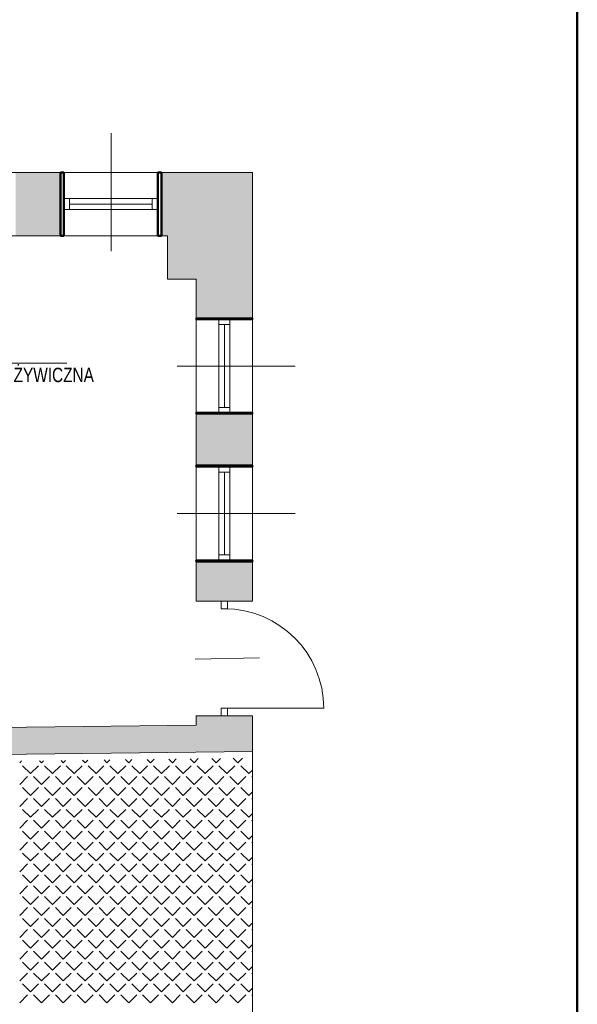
# Model space of a CAD drawing. Header units: millimetres. Extents: x -23540 to 53212, y -37964 to 41185.
# Tile 136 of 203: x 2911 to 3416, y -30398 to -29507. Entities that reach past the tile are written whole.
import ezdxf
from ezdxf.enums import TextEntityAlignment as Align

# ---------------------------------------------------------------- set-up
doc = ezdxf.new("R2010")
doc.units = ezdxf.units.MM
doc.layers.get('0').update_dxf_attribs({"lineweight": 18})
for name, color, linetype, lineweight in [('BA_met', 7, 'Continuous', 18), ('Cienka', 7, 'Continuous', 18), ('M_Ramki rysunków', 2, 'Continuous', 18), ('PG_WIDOKOWE_CIENKIE', 1, 'Continuous', 18), ('PG_ŚCIANY_DZIAŁOWE', 3, 'Continuous', 18), ('PG_ŚCIANY_SŁUPY', 4, 'Continuous', 18)]:
    doc.layers.add(name, color=color, linetype=linetype, lineweight=lineweight)
doc.styles.add('ROMANS', font='bikromsw.shx', dxfattribs={"width": 0.8})

# ---------------------------------------------------------------- blocks, each defined once
blk = doc.blocks.new('bikmet')
blk.add_line((0, 1.65), (0, -1.65))
at = {"style": 'ROMANS', "width": 0.8}
blk.add_attdef('NRPOM', text='', height=1, dxfattribs=at).set_placement((-0.333, 0.333), align=Align.RIGHT)
blk.add_attdef('NWAPOM', (0.25, 0.333), '', height=1, dxfattribs=at)
blk.add_attdef('RAREA', text='', height=1.042, dxfattribs=at).set_placement((-0.333, -0.333), align=Align.TOP_RIGHT)
blk.add_attdef('PODLOGA', text='', height=1.042, dxfattribs=at).set_placement((0.25, -0.333), align=Align.TOP_LEFT)

msp = doc.modelspace()

# ---------------------------------------------------------------- hatches: boundary and pattern name
at = {"layer": 'PG_ŚCIANY_DZIAŁOWE', "true_color": 0x636466, "transparency": 33554610}
h = msp.add_hatch(color=251, dxfattribs=at)
h.dxf.hatch_style = 1
h.paths.add_polyline_path([(2948.12, -29645.46), (2907.62, -29645.46), (2907.62, -29702.72), (2948.12, -29702.72)])
h = msp.add_hatch(color=251, dxfattribs=at)
h.dxf.hatch_style = 1
h.paths.add_polyline_path([(3122.12, -29645.46), (3039.62, -29645.46), (3039.62, -29702.72), (3045.12, -29702.72), (3045.12, -29742.22), (3058.78, -29742.22), (3071.12, -29742.22), (3071.12, -29777.72), (3122.12, -29777.72)])
h = msp.add_hatch(color=251, dxfattribs=at)
h.dxf.hatch_style = 1
h.paths.add_polyline_path([(3122.12, -29863.72), (3071.12, -29863.72), (3071.12, -29910.72), (3122.12, -29910.72)])
h = msp.add_hatch(color=251, dxfattribs=at)
h.dxf.hatch_style = 1
h.paths.add_polyline_path([(3122.12, -29997.72), (3071.12, -29997.72), (3071.12, -30033.47), (3122.12, -30033.47)])
h = msp.add_hatch(color=251, dxfattribs=at)
h.dxf.hatch_style = 1
h.paths.add_polyline_path([(3122.12, -30145.1), (3122.12, -30137.47), (3071.12, -30137.47), (3071.12, -30145.72), (2818.12, -30148.79), (2698.12, -30150.24), (2658.62, -30150.72), (2658.62, -30497.22), (2658.62, -30518.72), (2683.12, -30518.72), (2683.12, -30174.92), (2818.12, -30173.29), (3122.12, -30169.6)])

# ---------------------------------------------------------------- linework, layer by layer
at = {"color": 251, "lineweight": 20, "true_color": 0x636466}
for p, q in [((2994.08, -29610.07), (2994.08, -29716.88)), ((2948.12, -29702.72), (2948.12, -29645.46)), ((3039.62, -29702.72), (3039.62, -29645.46)), ((3045.12, -29702.72), (2517.12, -29702.72)), ((3045.12, -29742.22), (3045.12, -29702.72)), ((3045.12, -29742.22), (3071.12, -29742.22)), ((3071.12, -29777.72), (3122.12, -29777.72)), ((3101.62, -29778.22), (3091.62, -29778.22)), ((3160.64, -29820.93), (3053.83, -29820.93)), ((3101.62, -29863.22), (3091.62, -29863.22)), ((3071.12, -29910.72), (3122.12, -29910.72)), ((3071.12, -29910.72), (3122.12, -29910.72)), ((3071.12, -29910.72), (3122.12, -29910.72)), ((3101.62, -29911.72), (3091.62, -29911.72)), ((3160.64, -29954.22), (3053.83, -29954.22)), ((3071.12, -29997.72), (3122.12, -29997.72)), ((3101.62, -29996.72), (3091.62, -29996.72)), ((3071.12, -30033.47), (3122.12, -30033.47)), ((3096.62, -30130.47), (3186.62, -30130.47)), ((3071.12, -30145.72), (3071.12, -30137.47)), ((3071.12, -30137.47), (3122.12, -30137.47)), ((3071.12, -30145.72), (2818.12, -30148.79)), ((3122.12, -30169.6), (2818.12, -30173.29))]:
    msp.add_line(p, q, dxfattribs=at)
at = {"color": 251, "true_color": 0x636466}
for p, q in [((3036.37, -29669.09), (2951.37, -29669.09)), ((2951.37, -29669.09), (2951.37, -29679.09)), ((2956.37, -29669.09), (2956.37, -29679.09)), ((3031.37, -29669.09), (3031.37, -29679.09)), ((3036.37, -29669.09), (3036.37, -29679.09)), ((3031.37, -29674.09), (2956.37, -29674.09)), ((3036.37, -29679.09), (2951.37, -29679.09)), ((3091.62, -29863.22), (3091.62, -29778.22)), ((3101.62, -29783.22), (3091.62, -29783.22)), ((3096.62, -29858.22), (3096.62, -29783.22)), ((3101.62, -29863.22), (3101.62, -29778.22)), ((3101.62, -29858.22), (3091.62, -29858.22)), ((3091.62, -29996.72), (3091.62, -29911.72)), ((3101.62, -29916.72), (3091.62, -29916.72)), ((3096.62, -29991.72), (3096.62, -29916.72)), ((3101.62, -29996.72), (3101.62, -29911.72)), ((3101.62, -29991.72), (3091.62, -29991.72)), ((3093.62, -30033.47), (3099.62, -30033.47)), ((3093.62, -30033.47), (3093.62, -30040.47)), ((3099.62, -30040.47), (3099.62, -30033.47)), ((3093.62, -30040.47), (3099.62, -30040.47)), ((3093.62, -30130.47), (3099.62, -30130.47)), ((3093.62, -30137.47), (3093.62, -30130.47)), ((3099.62, -30130.47), (3099.62, -30137.47)), ((3093.62, -30137.47), (3099.62, -30137.47)), ((3122.12, -31300.46), (3122.12, -30145.1))]:
    msp.add_line(p, q, dxfattribs=at)
at = {"color": 251, "linetype": 'Continuous', "lineweight": 20, "true_color": 0x636466}
for p, q in [((2970.55, -30179.79), (2968.25, -30177.49)), ((2970.55, -30179.79), (2972.9, -30177.43)), ((2990.3, -30179.79), (2987.75, -30177.24)), ((2990.3, -30179.79), (2992.92, -30177.17)), ((3010.06, -30179.79), (3007.25, -30176.98)), ((3010.06, -30179.79), (3012.94, -30176.91)), ((3029.82, -30179.79), (3026.75, -30176.72)), ((3029.82, -30179.79), (3032.96, -30176.64)), ((3049.57, -30179.79), (3046.25, -30176.47)), ((3049.57, -30179.79), (3052.98, -30176.38)), ((3069.33, -30179.79), (3065.75, -30176.21)), ((3069.33, -30179.79), (3073.04, -30176.08)), ((3089.09, -30179.79), (3085.23, -30175.93)), ((3089.09, -30179.79), (3093.04, -30175.84)), ((3108.84, -30179.79), (3104.75, -30175.7)), ((3108.84, -30179.79), (3113.04, -30175.59)), ((2911.28, -30179.79), (2912.84, -30178.22)), ((2921.16, -30189.67), (2913.97, -30182.48)), ((2921.16, -30189.67), (2928.34, -30182.48)), ((2931.03, -30179.79), (2929.25, -30178.01)), ((2931.03, -30179.79), (2932.86, -30177.96)), ((2940.91, -30189.67), (2933.73, -30182.48)), ((2940.91, -30189.67), (2948.1, -30182.48)), ((2950.79, -30179.79), (2948.75, -30177.75)), ((2950.79, -30179.79), (2952.88, -30177.7)), ((2960.67, -30189.67), (2953.48, -30182.48)), ((2960.67, -30189.67), (2967.85, -30182.48)), ((2980.42, -30189.67), (2973.24, -30182.48)), ((2980.42, -30189.67), (2987.61, -30182.48)), ((3000.18, -30189.67), (2993, -30182.48)), ((3000.18, -30189.67), (3007.37, -30182.48)), ((3019.94, -30189.67), (3012.75, -30182.48)), ((3019.94, -30189.67), (3027.12, -30182.48)), ((3039.69, -30189.67), (3032.51, -30182.48)), ((3039.69, -30189.67), (3046.88, -30182.48)), ((3059.45, -30189.67), (3052.27, -30182.48)), ((3059.45, -30189.67), (3066.64, -30182.48)), ((3079.21, -30189.67), (3072.02, -30182.48)), ((3079.21, -30189.67), (3086.39, -30182.48)), ((3098.96, -30189.67), (3091.78, -30182.48)), ((3098.96, -30189.67), (3106.15, -30182.48)), ((3118.72, -30189.67), (3111.54, -30182.48)), ((3118.72, -30189.67), (3122, -30186.38)), ((2911.28, -30199.55), (2918.46, -30192.36)), ((2931.03, -30199.55), (2923.85, -30192.36)), ((2931.03, -30199.55), (2938.22, -30192.36)), ((2950.79, -30199.55), (2943.61, -30192.36)), ((2950.79, -30199.55), (2957.97, -30192.36)), ((2970.55, -30199.55), (2963.36, -30192.36)), ((2970.55, -30199.55), (2977.73, -30192.36)), ((2990.3, -30199.55), (2983.12, -30192.36)), ((2990.3, -30199.55), (2997.49, -30192.36)), ((3010.06, -30199.55), (3002.88, -30192.36)), ((3010.06, -30199.55), (3017.24, -30192.36)), ((3029.82, -30199.55), (3022.63, -30192.36)), ((3029.82, -30199.55), (3037, -30192.36)), ((3049.57, -30199.55), (3042.39, -30192.36)), ((3049.57, -30199.55), (3056.76, -30192.36)), ((3069.33, -30199.55), (3062.15, -30192.36)), ((3069.33, -30199.55), (3076.51, -30192.36)), ((3089.09, -30199.55), (3081.9, -30192.36)), ((3089.09, -30199.55), (3096.27, -30192.36)), ((3108.84, -30199.55), (3101.66, -30192.36)), ((3108.84, -30199.55), (3116.03, -30192.36)), ((3122, -30192.95), (3121.41, -30192.36)), ((2921.16, -30209.42), (2913.97, -30202.24)), ((2921.16, -30209.42), (2928.34, -30202.24)), ((2940.91, -30209.42), (2933.73, -30202.24)), ((2940.91, -30209.42), (2948.1, -30202.24)), ((2960.67, -30209.42), (2953.48, -30202.24)), ((2960.67, -30209.42), (2967.85, -30202.24)), ((2980.42, -30209.42), (2973.24, -30202.24)), ((2980.42, -30209.42), (2987.61, -30202.24)), ((3000.18, -30209.42), (2993, -30202.24)), ((3000.18, -30209.42), (3007.37, -30202.24)), ((3019.94, -30209.42), (3012.75, -30202.24)), ((3019.94, -30209.42), (3027.12, -30202.24)), ((3039.69, -30209.42), (3032.51, -30202.24)), ((3039.69, -30209.42), (3046.88, -30202.24)), ((3059.45, -30209.42), (3052.27, -30202.24)), ((3059.45, -30209.42), (3066.64, -30202.24)), ((3079.21, -30209.42), (3072.02, -30202.24)), ((3079.21, -30209.42), (3086.39, -30202.24)), ((3098.96, -30209.42), (3091.78, -30202.24)), ((3098.96, -30209.42), (3106.15, -30202.24)), ((3118.72, -30209.42), (3111.54, -30202.24)), ((2911.28, -30219.3), (2918.46, -30212.12)), ((2931.03, -30219.3), (2923.85, -30212.12)), ((2931.03, -30219.3), (2938.22, -30212.12)), ((2950.79, -30219.3), (2943.61, -30212.12)), ((2950.79, -30219.3), (2957.97, -30212.12)), ((2970.55, -30219.3), (2963.36, -30212.12)), ((2970.55, -30219.3), (2977.73, -30212.12)), ((2990.3, -30219.3), (2983.12, -30212.12)), ((2990.3, -30219.3), (2997.49, -30212.12)), ((3010.06, -30219.3), (3002.88, -30212.12)), ((3010.06, -30219.3), (3017.24, -30212.12)), ((3029.82, -30219.3), (3022.63, -30212.12)), ((3029.82, -30219.3), (3037, -30212.12)), ((3049.57, -30219.3), (3042.39, -30212.12)), ((3049.57, -30219.3), (3056.76, -30212.12)), ((3069.33, -30219.3), (3062.15, -30212.12)), ((3069.33, -30219.3), (3076.51, -30212.12)), ((3089.09, -30219.3), (3081.9, -30212.12)), ((3089.09, -30219.3), (3096.27, -30212.12)), ((3108.84, -30219.3), (3101.66, -30212.12)), ((3108.84, -30219.3), (3116.03, -30212.12)), ((3118.72, -30209.42), (3122.01, -30206.14)), ((3122.01, -30212.71), (3121.41, -30212.12)), ((2921.16, -30229.18), (2913.97, -30222)), ((2921.16, -30229.18), (2928.34, -30222)), ((2940.91, -30229.18), (2933.73, -30222)), ((2940.91, -30229.18), (2948.1, -30222)), ((2960.67, -30229.18), (2953.48, -30222)), ((2960.67, -30229.18), (2967.85, -30222)), ((2980.42, -30229.18), (2973.24, -30222)), ((2980.42, -30229.18), (2987.61, -30222)), ((3000.18, -30229.18), (2993, -30222)), ((3000.18, -30229.18), (3007.37, -30222)), ((3019.94, -30229.18), (3012.75, -30222)), ((3019.94, -30229.18), (3027.12, -30222)), ((3039.69, -30229.18), (3032.51, -30222)), ((3039.69, -30229.18), (3046.88, -30222)), ((3059.45, -30229.18), (3052.27, -30222)), ((3059.45, -30229.18), (3066.64, -30222)), ((3079.21, -30229.18), (3072.02, -30222)), ((3079.21, -30229.18), (3086.39, -30222)), ((3098.96, -30229.18), (3091.78, -30222)), ((3098.96, -30229.18), (3106.15, -30222)), ((3118.72, -30229.18), (3111.54, -30222)), ((3118.72, -30229.18), (3122.01, -30225.89)), ((2911.28, -30239.06), (2918.46, -30231.88)), ((2931.03, -30239.06), (2923.85, -30231.88)), ((2931.03, -30239.06), (2938.22, -30231.88)), ((2950.79, -30239.06), (2943.61, -30231.88)), ((2950.79, -30239.06), (2957.97, -30231.88)), ((2970.55, -30239.06), (2963.36, -30231.88)), ((2970.55, -30239.06), (2977.73, -30231.88)), ((2990.3, -30239.06), (2983.12, -30231.88)), ((2990.3, -30239.06), (2997.49, -30231.88)), ((3010.06, -30239.06), (3002.88, -30231.88)), ((3010.06, -30239.06), (3017.24, -30231.88)), ((3029.82, -30239.06), (3022.63, -30231.88)), ((3029.82, -30239.06), (3037, -30231.88)), ((3049.57, -30239.06), (3042.39, -30231.88)), ((3049.57, -30239.06), (3056.76, -30231.88)), ((3069.33, -30239.06), (3062.15, -30231.88)), ((3069.33, -30239.06), (3076.51, -30231.88)), ((3089.09, -30239.06), (3081.9, -30231.88)), ((3089.09, -30239.06), (3096.27, -30231.88)), ((3108.84, -30239.06), (3101.66, -30231.88)), ((3108.84, -30239.06), (3116.03, -30231.88)), ((3122.01, -30232.47), (3121.41, -30231.88)), ((2921.16, -30248.94), (2913.97, -30241.75)), ((2921.16, -30248.94), (2928.34, -30241.75)), ((2940.91, -30248.94), (2933.73, -30241.75)), ((2940.91, -30248.94), (2948.1, -30241.75)), ((2960.67, -30248.94), (2953.48, -30241.75)), ((2960.67, -30248.94), (2967.85, -30241.75)), ((2980.42, -30248.94), (2973.24, -30241.75)), ((2980.42, -30248.94), (2987.61, -30241.75)), ((3000.18, -30248.94), (2993, -30241.75)), ((3000.18, -30248.94), (3007.37, -30241.75)), ((3019.94, -30248.94), (3012.75, -30241.75)), ((3019.94, -30248.94), (3027.12, -30241.75)), ((3039.69, -30248.94), (3032.51, -30241.75)), ((3039.69, -30248.94), (3046.88, -30241.75)), ((3059.45, -30248.94), (3052.27, -30241.75)), ((3059.45, -30248.94), (3066.64, -30241.75)), ((3079.21, -30248.94), (3072.02, -30241.75)), ((3079.21, -30248.94), (3086.39, -30241.75)), ((3098.96, -30248.94), (3091.78, -30241.75)), ((3098.96, -30248.94), (3106.15, -30241.75)), ((3118.72, -30248.94), (3111.54, -30241.75)), ((3118.72, -30248.94), (3122.01, -30245.65)), ((2911.28, -30258.82), (2918.46, -30251.63)), ((2931.03, -30258.82), (2923.85, -30251.63)), ((2931.03, -30258.82), (2938.22, -30251.63)), ((2950.79, -30258.82), (2943.61, -30251.63)), ((2950.79, -30258.82), (2957.97, -30251.63)), ((2970.55, -30258.82), (2963.36, -30251.63)), ((2970.55, -30258.82), (2977.73, -30251.63)), ((2990.3, -30258.82), (2983.12, -30251.63)), ((2990.3, -30258.82), (2997.49, -30251.63)), ((3010.06, -30258.82), (3002.88, -30251.63)), ((3010.06, -30258.82), (3017.24, -30251.63)), ((3029.82, -30258.82), (3022.63, -30251.63)), ((3029.82, -30258.82), (3037, -30251.63)), ((3049.57, -30258.82), (3042.39, -30251.63)), ((3049.57, -30258.82), (3056.76, -30251.63)), ((3069.33, -30258.82), (3062.15, -30251.63)), ((3069.33, -30258.82), (3076.51, -30251.63)), ((3089.09, -30258.82), (3081.9, -30251.63)), ((3089.09, -30258.82), (3096.27, -30251.63)), ((3108.84, -30258.82), (3101.66, -30251.63)), ((3108.84, -30258.82), (3116.03, -30251.63)), ((3122.01, -30252.23), (3121.41, -30251.63)), ((2921.16, -30268.69), (2913.97, -30261.51)), ((2921.16, -30268.69), (2928.34, -30261.51)), ((2940.91, -30268.69), (2933.73, -30261.51)), ((2940.91, -30268.69), (2948.1, -30261.51)), ((2960.67, -30268.69), (2953.48, -30261.51)), ((2960.67, -30268.69), (2967.85, -30261.51)), ((2980.42, -30268.69), (2973.24, -30261.51)), ((2980.42, -30268.69), (2987.61, -30261.51)), ((3000.18, -30268.69), (2993, -30261.51)), ((3000.18, -30268.69), (3007.37, -30261.51)), ((3019.94, -30268.69), (3012.75, -30261.51)), ((3019.94, -30268.69), (3027.12, -30261.51)), ((3039.69, -30268.69), (3032.51, -30261.51)), ((3039.69, -30268.69), (3046.88, -30261.51)), ((3059.45, -30268.69), (3052.27, -30261.51)), ((3059.45, -30268.69), (3066.64, -30261.51)), ((3079.21, -30268.69), (3072.02, -30261.51)), ((3079.21, -30268.69), (3086.39, -30261.51)), ((3098.96, -30268.69), (3091.78, -30261.51)), ((3098.96, -30268.69), (3106.15, -30261.51)), ((3118.72, -30268.69), (3111.54, -30261.51)), ((3118.72, -30268.69), (3122.01, -30265.4)), ((2911.28, -30278.57), (2918.46, -30271.39)), ((2931.03, -30278.57), (2923.85, -30271.39)), ((2931.03, -30278.57), (2938.22, -30271.39)), ((2950.79, -30278.57), (2943.61, -30271.39)), ((2950.79, -30278.57), (2957.97, -30271.39)), ((2970.55, -30278.57), (2963.36, -30271.39)), ((2970.55, -30278.57), (2977.73, -30271.39)), ((2990.3, -30278.57), (2983.12, -30271.39)), ((2990.3, -30278.57), (2997.49, -30271.39)), ((3010.06, -30278.57), (3002.88, -30271.39)), ((3010.06, -30278.57), (3017.24, -30271.39)), ((3029.82, -30278.57), (3022.63, -30271.39)), ((3029.82, -30278.57), (3037, -30271.39)), ((3049.57, -30278.57), (3042.39, -30271.39)), ((3049.57, -30278.57), (3056.76, -30271.39)), ((3069.33, -30278.57), (3062.15, -30271.39)), ((3069.33, -30278.57), (3076.51, -30271.39)), ((3089.09, -30278.57), (3081.9, -30271.39)), ((3089.09, -30278.57), (3096.27, -30271.39)), ((3108.84, -30278.57), (3101.66, -30271.39)), ((3108.84, -30278.57), (3116.03, -30271.39)), ((3122.02, -30271.99), (3121.41, -30271.39)), ((2921.16, -30288.45), (2913.97, -30281.27)), ((2921.16, -30288.45), (2928.34, -30281.27)), ((2940.91, -30288.45), (2933.73, -30281.27)), ((2940.91, -30288.45), (2948.1, -30281.27)), ((2960.67, -30288.45), (2953.48, -30281.27)), ((2960.67, -30288.45), (2967.85, -30281.27)), ((2980.42, -30288.45), (2973.24, -30281.27)), ((2980.42, -30288.45), (2987.61, -30281.27)), ((3000.18, -30288.45), (2993, -30281.27)), ((3000.18, -30288.45), (3007.37, -30281.27)), ((3019.94, -30288.45), (3012.75, -30281.27)), ((3019.94, -30288.45), (3027.12, -30281.27)), ((3039.69, -30288.45), (3032.51, -30281.27)), ((3039.69, -30288.45), (3046.88, -30281.27)), ((3059.45, -30288.45), (3052.27, -30281.27)), ((3059.45, -30288.45), (3066.64, -30281.27)), ((3079.21, -30288.45), (3072.02, -30281.27)), ((3079.21, -30288.45), (3086.39, -30281.27)), ((3098.96, -30288.45), (3091.78, -30281.27)), ((3098.96, -30288.45), (3106.15, -30281.27)), ((3118.72, -30288.45), (3111.54, -30281.27)), ((2911.28, -30298.33), (2918.46, -30291.15)), ((2931.03, -30298.33), (2923.85, -30291.15)), ((2931.03, -30298.33), (2938.22, -30291.15)), ((2950.79, -30298.33), (2943.61, -30291.15)), ((2950.79, -30298.33), (2957.97, -30291.15)), ((2970.55, -30298.33), (2963.36, -30291.15)), ((2970.55, -30298.33), (2977.73, -30291.15)), ((2990.3, -30298.33), (2983.12, -30291.15)), ((2990.3, -30298.33), (2997.49, -30291.15)), ((3010.06, -30298.33), (3002.88, -30291.15)), ((3010.06, -30298.33), (3017.24, -30291.15)), ((3029.82, -30298.33), (3022.63, -30291.15)), ((3029.82, -30298.33), (3037, -30291.15)), ((3049.57, -30298.33), (3042.39, -30291.15)), ((3049.57, -30298.33), (3056.76, -30291.15)), ((3069.33, -30298.33), (3062.15, -30291.15)), ((3069.33, -30298.33), (3076.51, -30291.15)), ((3089.09, -30298.33), (3081.9, -30291.15)), ((3089.09, -30298.33), (3096.27, -30291.15)), ((3108.84, -30298.33), (3101.66, -30291.15)), ((3108.84, -30298.33), (3116.03, -30291.15)), ((3118.72, -30288.45), (3122.02, -30285.15)), ((3122.02, -30291.75), (3121.41, -30291.15)), ((2921.16, -30308.21), (2913.97, -30301.02)), ((2921.16, -30308.21), (2928.34, -30301.02)), ((2940.91, -30308.21), (2933.73, -30301.02)), ((2940.91, -30308.21), (2948.1, -30301.02)), ((2960.67, -30308.21), (2953.48, -30301.02)), ((2960.67, -30308.21), (2967.85, -30301.02)), ((2980.42, -30308.21), (2973.24, -30301.02)), ((2980.42, -30308.21), (2987.61, -30301.02)), ((3000.18, -30308.21), (2993, -30301.02)), ((3000.18, -30308.21), (3007.37, -30301.02)), ((3019.94, -30308.21), (3012.75, -30301.02)), ((3019.94, -30308.21), (3027.12, -30301.02)), ((3039.69, -30308.21), (3032.51, -30301.02)), ((3039.69, -30308.21), (3046.88, -30301.02)), ((3059.45, -30308.21), (3052.27, -30301.02)), ((3059.45, -30308.21), (3066.64, -30301.02)), ((3079.21, -30308.21), (3072.02, -30301.02)), ((3079.21, -30308.21), (3086.39, -30301.02)), ((3098.96, -30308.21), (3091.78, -30301.02)), ((3098.96, -30308.21), (3106.15, -30301.02)), ((3118.72, -30308.21), (3111.54, -30301.02)), ((2911.28, -30318.09), (2918.46, -30310.9)), ((2931.03, -30318.09), (2923.85, -30310.9)), ((2931.03, -30318.09), (2938.22, -30310.9)), ((2950.79, -30318.09), (2943.61, -30310.9)), ((2950.79, -30318.09), (2957.97, -30310.9)), ((2970.55, -30318.09), (2963.36, -30310.9)), ((2970.55, -30318.09), (2977.73, -30310.9)), ((2990.3, -30318.09), (2983.12, -30310.9)), ((2990.3, -30318.09), (2997.49, -30310.9)), ((3010.06, -30318.09), (3002.88, -30310.9)), ((3010.06, -30318.09), (3017.24, -30310.9)), ((3029.82, -30318.09), (3022.63, -30310.9)), ((3029.82, -30318.09), (3037, -30310.9)), ((3049.57, -30318.09), (3042.39, -30310.9)), ((3049.57, -30318.09), (3056.76, -30310.9)), ((3069.33, -30318.09), (3062.15, -30310.9)), ((3069.33, -30318.09), (3076.51, -30310.9)), ((3089.09, -30318.09), (3081.9, -30310.9)), ((3089.09, -30318.09), (3096.27, -30310.9)), ((3108.84, -30318.09), (3101.66, -30310.9)), ((3108.84, -30318.09), (3116.03, -30310.9)), ((3118.72, -30308.21), (3122.02, -30304.91)), ((3122.02, -30311.51), (3121.41, -30310.9)), ((2921.16, -30327.96), (2913.97, -30320.78)), ((2921.16, -30327.96), (2928.34, -30320.78)), ((2940.91, -30327.96), (2933.73, -30320.78)), ((2940.91, -30327.96), (2948.1, -30320.78)), ((2960.67, -30327.96), (2953.48, -30320.78)), ((2960.67, -30327.96), (2967.85, -30320.78)), ((2980.42, -30327.96), (2973.24, -30320.78)), ((2980.42, -30327.96), (2987.61, -30320.78)), ((3000.18, -30327.96), (2993, -30320.78)), ((3000.18, -30327.96), (3007.37, -30320.78)), ((3019.94, -30327.96), (3012.75, -30320.78)), ((3019.94, -30327.96), (3027.12, -30320.78)), ((3039.69, -30327.96), (3032.51, -30320.78)), ((3039.69, -30327.96), (3046.88, -30320.78)), ((3059.45, -30327.96), (3052.27, -30320.78)), ((3059.45, -30327.96), (3066.64, -30320.78)), ((3079.21, -30327.96), (3072.02, -30320.78)), ((3079.21, -30327.96), (3086.39, -30320.78)), ((3098.96, -30327.96), (3091.78, -30320.78)), ((3098.96, -30327.96), (3106.15, -30320.78)), ((3118.72, -30327.96), (3111.54, -30320.78)), ((3118.72, -30327.96), (3122.02, -30324.66)), ((2911.28, -30337.84), (2918.46, -30330.66)), ((2931.03, -30337.84), (2923.85, -30330.66)), ((2931.03, -30337.84), (2938.22, -30330.66)), ((2950.79, -30337.84), (2943.61, -30330.66)), ((2950.79, -30337.84), (2957.97, -30330.66)), ((2970.55, -30337.84), (2963.36, -30330.66)), ((2970.55, -30337.84), (2977.73, -30330.66)), ((2990.3, -30337.84), (2983.12, -30330.66)), ((2990.3, -30337.84), (2997.49, -30330.66)), ((3010.06, -30337.84), (3002.88, -30330.66)), ((3010.06, -30337.84), (3017.24, -30330.66)), ((3029.82, -30337.84), (3022.63, -30330.66)), ((3029.82, -30337.84), (3037, -30330.66)), ((3049.57, -30337.84), (3042.39, -30330.66)), ((3049.57, -30337.84), (3056.76, -30330.66)), ((3069.33, -30337.84), (3062.15, -30330.66)), ((3069.33, -30337.84), (3076.51, -30330.66)), ((3089.09, -30337.84), (3081.9, -30330.66)), ((3089.09, -30337.84), (3096.27, -30330.66)), ((3108.84, -30337.84), (3101.66, -30330.66)), ((3108.84, -30337.84), (3116.03, -30330.66)), ((3122.02, -30331.27), (3121.41, -30330.66)), ((2921.16, -30347.72), (2913.97, -30340.54)), ((2921.16, -30347.72), (2928.34, -30340.54)), ((2940.91, -30347.72), (2933.73, -30340.54)), ((2940.91, -30347.72), (2948.1, -30340.54)), ((2960.67, -30347.72), (2953.48, -30340.54)), ((2960.67, -30347.72), (2967.85, -30340.54)), ((2980.42, -30347.72), (2973.24, -30340.54)), ((2980.42, -30347.72), (2987.61, -30340.54)), ((3000.18, -30347.72), (2993, -30340.54)), ((3000.18, -30347.72), (3007.37, -30340.54)), ((3019.94, -30347.72), (3012.75, -30340.54)), ((3019.94, -30347.72), (3027.12, -30340.54)), ((3039.69, -30347.72), (3032.51, -30340.54)), ((3039.69, -30347.72), (3046.88, -30340.54)), ((3059.45, -30347.72), (3052.27, -30340.54)), ((3059.45, -30347.72), (3066.64, -30340.54)), ((3079.21, -30347.72), (3072.02, -30340.54)), ((3079.21, -30347.72), (3086.39, -30340.54)), ((3098.96, -30347.72), (3091.78, -30340.54)), ((3098.96, -30347.72), (3106.15, -30340.54)), ((3118.72, -30347.72), (3111.54, -30340.54)), ((3118.72, -30347.72), (3122.02, -30344.42)), ((2911.28, -30357.6), (2918.46, -30350.41)), ((2931.03, -30357.6), (2923.85, -30350.41)), ((2931.03, -30357.6), (2938.22, -30350.41)), ((2950.79, -30357.6), (2943.61, -30350.41)), ((2950.79, -30357.6), (2957.97, -30350.41)), ((2970.55, -30357.6), (2963.36, -30350.41)), ((2970.55, -30357.6), (2977.73, -30350.41)), ((2990.3, -30357.6), (2983.12, -30350.41)), ((2990.3, -30357.6), (2997.49, -30350.41)), ((3010.06, -30357.6), (3002.88, -30350.41)), ((3010.06, -30357.6), (3017.24, -30350.41)), ((3029.82, -30357.6), (3022.63, -30350.41)), ((3029.82, -30357.6), (3037, -30350.41)), ((3049.57, -30357.6), (3042.39, -30350.41)), ((3049.57, -30357.6), (3056.76, -30350.41)), ((3069.33, -30357.6), (3062.15, -30350.41)), ((3069.33, -30357.6), (3076.51, -30350.41)), ((3089.09, -30357.6), (3081.9, -30350.41)), ((3089.09, -30357.6), (3096.27, -30350.41)), ((3108.84, -30357.6), (3101.66, -30350.41)), ((3108.84, -30357.6), (3116.03, -30350.41)), ((3122.03, -30351.03), (3121.41, -30350.41)), ((2921.16, -30367.48), (2913.97, -30360.29)), ((2921.16, -30367.48), (2928.34, -30360.29)), ((2940.91, -30367.48), (2933.73, -30360.29)), ((2940.91, -30367.48), (2948.1, -30360.29)), ((2960.67, -30367.48), (2953.48, -30360.29)), ((2960.67, -30367.48), (2967.85, -30360.29)), ((2980.42, -30367.48), (2973.24, -30360.29)), ((2980.42, -30367.48), (2987.61, -30360.29)), ((3000.18, -30367.48), (2993, -30360.29)), ((3000.18, -30367.48), (3007.37, -30360.29)), ((3019.94, -30367.48), (3012.75, -30360.29)), ((3019.94, -30367.48), (3027.12, -30360.29)), ((3039.69, -30367.48), (3032.51, -30360.29)), ((3039.69, -30367.48), (3046.88, -30360.29)), ((3059.45, -30367.48), (3052.27, -30360.29)), ((3059.45, -30367.48), (3066.64, -30360.29)), ((3079.21, -30367.48), (3072.02, -30360.29)), ((3079.21, -30367.48), (3086.39, -30360.29)), ((3098.96, -30367.48), (3091.78, -30360.29)), ((3098.96, -30367.48), (3106.15, -30360.29)), ((3118.72, -30367.48), (3111.54, -30360.29)), ((3118.72, -30367.48), (3122.03, -30364.17)), ((2911.28, -30377.36), (2918.46, -30370.17)), ((2931.03, -30377.36), (2923.85, -30370.17)), ((2931.03, -30377.36), (2938.22, -30370.17)), ((2950.79, -30377.36), (2943.61, -30370.17)), ((2950.79, -30377.36), (2957.97, -30370.17)), ((2970.55, -30377.36), (2963.36, -30370.17)), ((2970.55, -30377.36), (2977.73, -30370.17)), ((2990.3, -30377.36), (2983.12, -30370.17)), ((2990.3, -30377.36), (2997.49, -30370.17)), ((3010.06, -30377.36), (3002.88, -30370.17)), ((3010.06, -30377.36), (3017.24, -30370.17)), ((3029.82, -30377.36), (3022.63, -30370.17)), ((3029.82, -30377.36), (3037, -30370.17)), ((3049.57, -30377.36), (3042.39, -30370.17)), ((3049.57, -30377.36), (3056.76, -30370.17)), ((3069.33, -30377.36), (3062.15, -30370.17)), ((3069.33, -30377.36), (3076.51, -30370.17)), ((3089.09, -30377.36), (3081.9, -30370.17)), ((3089.09, -30377.36), (3096.27, -30370.17)), ((3108.84, -30377.36), (3101.66, -30370.17)), ((3108.84, -30377.36), (3116.03, -30370.17)), ((3122.03, -30370.78), (3121.41, -30370.17)), ((2921.16, -30387.23), (2913.97, -30380.05)), ((2921.16, -30387.23), (2928.34, -30380.05)), ((2940.91, -30387.23), (2933.73, -30380.05)), ((2940.91, -30387.23), (2948.1, -30380.05)), ((2960.67, -30387.23), (2953.48, -30380.05)), ((2960.67, -30387.23), (2967.85, -30380.05)), ((2980.42, -30387.23), (2973.24, -30380.05)), ((2980.42, -30387.23), (2987.61, -30380.05)), ((3000.18, -30387.23), (2993, -30380.05)), ((3000.18, -30387.23), (3007.37, -30380.05)), ((3019.94, -30387.23), (3012.75, -30380.05)), ((3019.94, -30387.23), (3027.12, -30380.05)), ((3039.69, -30387.23), (3032.51, -30380.05)), ((3039.69, -30387.23), (3046.88, -30380.05)), ((3059.45, -30387.23), (3052.27, -30380.05)), ((3059.45, -30387.23), (3066.64, -30380.05)), ((3079.21, -30387.23), (3072.02, -30380.05)), ((3079.21, -30387.23), (3086.39, -30380.05)), ((3098.96, -30387.23), (3091.78, -30380.05)), ((3098.96, -30387.23), (3106.15, -30380.05)), ((3118.72, -30387.23), (3111.54, -30380.05)), ((2911.28, -30397.11), (2918.46, -30389.93)), ((2931.03, -30397.11), (2923.85, -30389.93)), ((2931.03, -30397.11), (2938.22, -30389.93)), ((2950.79, -30397.11), (2943.61, -30389.93)), ((2950.79, -30397.11), (2957.97, -30389.93)), ((2970.55, -30397.11), (2963.36, -30389.93)), ((2970.55, -30397.11), (2977.73, -30389.93)), ((2990.3, -30397.11), (2983.12, -30389.93)), ((2990.3, -30397.11), (2997.49, -30389.93)), ((3010.06, -30397.11), (3002.88, -30389.93)), ((3010.06, -30397.11), (3017.24, -30389.93)), ((3029.82, -30397.11), (3022.63, -30389.93)), ((3029.82, -30397.11), (3037, -30389.93)), ((3049.57, -30397.11), (3042.39, -30389.93)), ((3049.57, -30397.11), (3056.76, -30389.93)), ((3069.33, -30397.11), (3062.15, -30389.93)), ((3069.33, -30397.11), (3076.51, -30389.93)), ((3089.09, -30397.11), (3081.9, -30389.93)), ((3089.09, -30397.11), (3096.27, -30389.93)), ((3108.84, -30397.11), (3101.66, -30389.93)), ((3108.84, -30397.11), (3116.03, -30389.93)), ((3118.72, -30387.23), (3122.03, -30383.92)), ((3122.03, -30390.54), (3121.41, -30389.93))]:
    msp.add_line(p, q, dxfattribs=at)
at = {"color": 251, "lineweight": 20, "true_color": 0x636466}
msp.add_arc((3096.62, -30130.47), 90, 0, 90, dxfattribs=at)
at = {"layer": 'BA_met', "color": 251, "true_color": 0x636466}
msp.add_line((2781.46, -29818.12), (2953.88, -29818.12), dxfattribs=at)
at = {"layer": 'Cienka', "color": 251, "true_color": 0x636466}
msp.add_line((3070.09, -30086), (3128.35, -30084.84), dxfattribs=at)
at = {"layer": 'M_Ramki rysunków', "color": 18, "lineweight": 50, "true_color": 0x000000}
msp.add_line((3416.29, -28848.99), (3416.29, -32948.99), dxfattribs=at)
at = {"layer": 'PG_WIDOKOWE_CIENKIE', "color": 251, "lineweight": 50, "true_color": 0x636466}
for p, q in [((2951.37, -29645.46), (2948.12, -29645.46)), ((2948.12, -29645.46), (2948.12, -29702.72)), ((2951.37, -29702.72), (2951.37, -29645.46)), ((3039.62, -29645.46), (3036.37, -29645.46)), ((3036.37, -29645.46), (3036.37, -29702.72)), ((3039.62, -29702.72), (3039.62, -29645.46)), ((2948.12, -29702.72), (2951.37, -29702.72)), ((3036.37, -29702.72), (3039.62, -29702.72)), ((3071.12, -29777.72), (3122.12, -29777.72)), ((3071.12, -29778.22), (3071.12, -29777.72)), ((3122.12, -29778.22), (3071.12, -29778.22)), ((3122.12, -29777.72), (3122.12, -29778.22)), ((3071.12, -29863.22), (3122.12, -29863.22)), ((3071.12, -29863.72), (3071.12, -29863.22)), ((3122.12, -29863.72), (3071.12, -29863.72)), ((3122.12, -29863.22), (3122.12, -29863.72)), ((3071.12, -29910.72), (3122.12, -29910.72)), ((3071.12, -29911.72), (3071.12, -29910.72)), ((3122.12, -29911.72), (3071.12, -29911.72)), ((3122.12, -29910.72), (3122.12, -29911.72)), ((3071.12, -29996.72), (3122.12, -29996.72)), ((3071.12, -29997.72), (3071.12, -29996.72)), ((3122.12, -29997.72), (3071.12, -29997.72)), ((3122.12, -29996.72), (3122.12, -29997.72))]:
    msp.add_line(p, q, dxfattribs=at)
at = {"layer": 'PG_ŚCIANY_SŁUPY', "color": 251, "true_color": 0x636466}
for p, q in [((2504.62, -29645.46), (3122.12, -29645.46)), ((3122.12, -30033.47), (3122.12, -29645.46)), ((3071.12, -30033.47), (3071.12, -29742.22)), ((3071.12, -30145.72), (3071.12, -30137.47)), ((3122.12, -30145.1), (3122.12, -30137.47))]:
    msp.add_line(p, q, dxfattribs=at)

# ---------------------------------------------------------------- block references
at = {"layer": 'BA_met', "color": 251, "true_color": 0x636466, "xscale": 12.5, "yscale": 12.5, "zscale": 12.5}
msp.add_blockref('bikmet', (2822.88, -29818.12), dxfattribs=at).add_auto_attribs({'NRPOM': '0.01', 'NWAPOM': 'SZATNIA', 'RAREA': '26.37', 'PODLOGA': 'POSADZKA ŻYWICZNA'})

doc.saveas('drawing.dxf')
